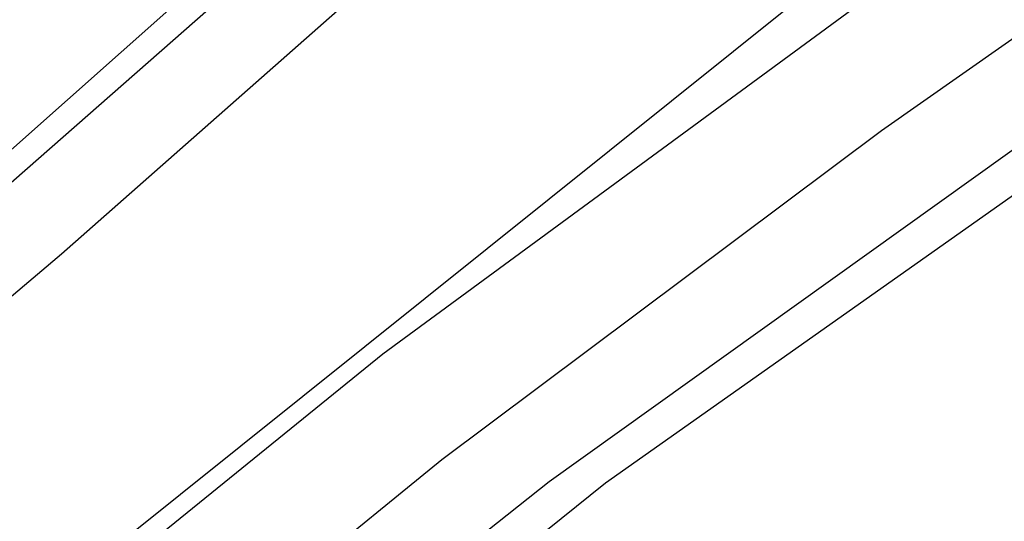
# Model space of a CAD drawing. Header units: metres. Extents: x 89795 to 94000, y 463250 to 466585.
# Tile 28 of 243: x 90937 to 90962, y 463903 to 463916. Entities that reach past the tile are written whole.
import ezdxf

# ---------------------------------------------------------------- set-up
doc = ezdxf.new("R2010")
doc.units = ezdxf.units.M
doc.layers.add('XXX_Background', color=3, linetype='Continuous')

msp = doc.modelspace()

# ---------------------------------------------------------------- linework, layer by layer
at = {"layer": 'XXX_Background'}
for points in [[(90931.562, 463908.523), (90932.83, 463908.75), (90963.67, 463936.13), (90976.339, 463946.988)], [(90976.689, 463946.467), (90929.578, 463905.119)], [(90977.788, 463944.827), (90975.935, 463943.045), (90938.06, 463909.66), (90930.903, 463903.609)], [(90946.129, 463899.48), (90951.68, 463903.94), (90967.801, 463915.313)]]:
    msp.add_lwpolyline(points, dxfattribs=at)
msp.add_lwpolyline([(90984.09, 463938.13, -0.33691), (90983.02, 463933.69), (90960.65, 463917.839), (90946.11, 463907.16), (90935.2, 463898.325), (90934.86, 463898.72)], format="xyb", close=True, dxfattribs=at)
for points in [[(91015.51, 463933.09, 0.272145), (91012.57, 463934), (91011.239, 463933.78), (91005.2, 463933.38), (91000, 463933.295), (90991.7, 463933.16, 0.092359), (90985.4, 463931.53), (90958.595, 463912.75), (90947.586, 463904.514), (90937.139, 463896.007)], [(91036.509, 463902.656), (91017.977, 463926.783), (91013.791, 463931.934), (91012.11, 463931.97), (91009.3, 463931.63), (91000, 463931.363), (90993.52, 463931.25, 0.106358), (90986.58, 463929.94), (90950.27, 463903.97), (90938.341, 463894.509)]]:
    msp.add_lwpolyline(points, format="xyb", dxfattribs=at)

doc.saveas('drawing.dxf')
